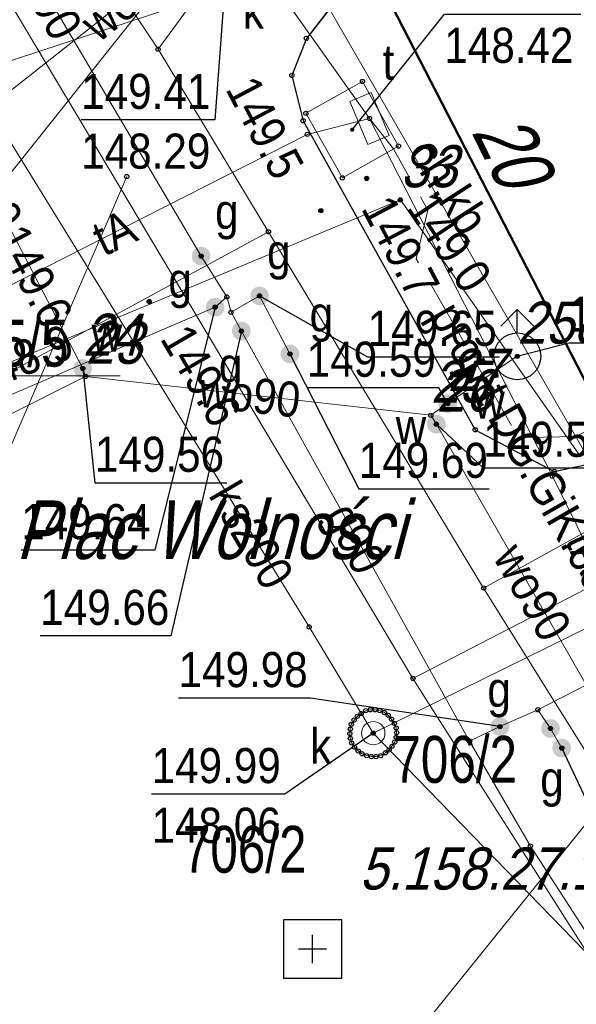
# Model space of a CAD drawing. Header units: metres. Extents: x 5551907 to 5556416, y 5709283 to 5712755.
# Tile 70 of 100: x 5554620 to 5554632, y 5710587 to 5710608. Entities that reach past the tile are written whole.
import ezdxf
from ezdxf.enums import TextEntityAlignment as Align

# ---------------------------------------------------------------- set-up
doc = ezdxf.new("R2010")
doc.units = ezdxf.units.M
for name, pattern in [('1.0_0.5', [1.5, 1, -0.5]), ('1.5_0.5', [2, 1.5, -0.5]), ('219-500', [0])]:
    doc.linetypes.add(name, pattern=pattern)
doc.layers.get('0').update_dxf_attribs({"color": 2, "lineweight": 5})
doc.styles.get("Standard").update_dxf_attribs({"font": 'Working1250', "width": 0.75})

# ---------------------------------------------------------------- blocks, each defined once
blk = doc.blocks.new('PW01')
at = {"linetype": 'Continuous', "lineweight": 13}
h = blk.add_hatch(color=0, dxfattribs=at)
edge = h.paths.add_edge_path()
edge.add_arc((0, 0), 0.045, 0, 360)
blk = doc.blocks.new('US20')
at = {"color": 0, "linetype": 'Continuous', "lineweight": 13}
for p, q in [((-0.5, -0.25), (-0.5, 0.25)), ((-0.5, 0.25), (0.5, 0.25)), ((0.5, -0.25), (0.5, 0.25)), ((-0.5, -0.25), (0.5, -0.25))]:
    blk.add_line(p, q, dxfattribs=at)
blk = doc.blocks.new('US25')
at = {"linetype": 'Continuous', "lineweight": 0}
h = blk.add_hatch(color=0, dxfattribs=at)
edge = h.paths.add_edge_path()
edge.add_arc((0, 0), 0.2, 0, 360)
blk = doc.blocks.new('US22')
at = {"color": 0, "linetype": 'Continuous', "lineweight": 13}
blk.add_circle((0, 0), 0.25, dxfattribs=at)
blk = doc.blocks.new('SUWH')
at = {"color": 0, "linetype": 'Continuous'}
for p in [(-0.354, 0.646), (0, 0.5), (0.354, 0.646)]:
    blk.add_line(p, (0, 1), dxfattribs=at)
blk.add_circle((0, 0), 0.5, dxfattribs=at)
blk = doc.blocks.new('PIKIETAW1891')
at = {"color": 0}
blk.add_circle((0, 0), 0.045, dxfattribs=at)
blk = doc.blocks.new('OSSP')
at = {"color": 0}
for p, q in [((-0.626, 0.625), (-0.626, -0.625)), ((-0.626, 0.625), (-0.626, -0.625)), ((0.624, 0.625), (-0.626, 0.625)), ((0.624, 0.625), (-0.626, 0.625)), ((0.624, -0.625), (0.624, 0.625)), ((0.624, -0.625), (0.624, 0.625)), ((0, -0.3), (0, 0.3)), ((0, -0.3), (0, 0.3)), ((0.3, 0), (-0.3, 0)), ((0.3, 0), (-0.3, 0)), ((-0.626, -0.625), (0.624, -0.625)), ((-0.626, -0.625), (0.624, -0.625))]:
    blk.add_line(p, q, dxfattribs=at)

msp = doc.modelspace()

# ---------------------------------------------------------------- linework, layer by layer
at = {"layer": '211-numer działki ewidencyjnej', "color": 0, "linetype": 'CONTINUOUS', "lineweight": 18, "flags": 128}
msp.add_lwpolyline([(5554616.71, 5710603.12), (5554618.29, 5710600.75), (5554622.041, 5710600.75)], dxfattribs=at)
at = {"layer": '218-kontur użytku gruntowego', "color": 3, "linetype": 'CONTINUOUS', "lineweight": 18, "flags": 128}
for points in [[(5554627.72, 5710608.91), (5554632.3, 5710600.02)], [(5554632.3, 5710600.02), (5554627.72, 5710608.91)]]:
    msp.add_lwpolyline(points, dxfattribs=at)
at = {"layer": '219-działka ewidencyjna', "color": 7, "linetype": '219-500', "lineweight": 18, "flags": 128}
for points in [[(5554625.57, 5710612.45), (5554617.8, 5710602.71)], [(5554627.72, 5710608.91), (5554632.3, 5710600.02)]]:
    msp.add_lwpolyline(points, dxfattribs=at)
at = {"layer": '312-budynek ewidencyjny', "color": 7, "linetype": 'CONTINUOUS', "lineweight": 50, "flags": 128}
msp.add_lwpolyline([(5554632.3, 5710600.02), (5554627.72, 5710608.91)], dxfattribs=at)
at = {"layer": 'chodnik', "color": 7, "linetype": '1.0_0.5', "lineweight": 18, "flags": 128}
msp.add_lwpolyline([(5554643.73, 5710629.27), (5554642.85, 5710629.44), (5554626.02, 5710607.96), (5554625.71, 5710607.17), (5554625.95, 5710606.2), (5554629.63, 5710599.6), (5554631.32, 5710598.71), (5554633.01, 5710599.07), (5554655.26, 5710610.85), (5554654.78, 5710611.63), (5554645.15, 5710606.66), (5554632.3, 5710600.02), (5554627.72, 5710608.91), (5554627.68, 5710609.47), (5554627.78, 5710609.91), (5554636.8, 5710620.72)], close=True, dxfattribs=at)
at = {"layer": 'jezdnia', "color": 7, "linetype": '1.5_0.5', "lineweight": 18, "flags": 128}
msp.add_lwpolyline([(5554558, 5710570.33), (5554562.14, 5710560.52), (5554562.8, 5710562.57), (5554564.32, 5710563.87), (5554575.58, 5710569.01), (5554582.72, 5710572.29), (5554586.34, 5710573.89), (5554589.82, 5710575.3), (5554593.44, 5710576.59), (5554596.7, 5710577.62), (5554600.63, 5710578.77), (5554604.29, 5710579.54), (5554607.1, 5710579.88), (5554609.83, 5710579.69), (5554612.84, 5710578.98), (5554614.07, 5710578.62), (5554615.82, 5710578.07), (5554620.44, 5710576.15), (5554626.43, 5710574.52), (5554634.22, 5710571.59), (5554644.05, 5710567.69), (5554657.36, 5710562.45), (5554676.86, 5710554.79), (5554686.94, 5710550.95), (5554700.74, 5710545.72), (5554701.94, 5710544.3), (5554701.89, 5710542.53), (5554701.56, 5710541.41), (5554707.44, 5710538.78), (5554708.55, 5710539.84), (5554708.99, 5710540.24), (5554709.69, 5710540.89), (5554710.98, 5710541.56), (5554712.5, 5710541.41), (5554720.5, 5710538.63), (5554736.78, 5710533.06), (5554749.57, 5710528.78), (5554763.55, 5710524.1), (5554766.07, 5710523.24), (5554782.69, 5710517.85), (5554796.57, 5710513.51), (5554803.14, 5710511.53), (5554825.07, 5710504.76), (5554823.27, 5710511.18), (5554815.61, 5710513.72), (5554799.99, 5710518.83), (5554799.5, 5710519.11), (5554799.2, 5710519.56), (5554798.33, 5710521.27), (5554797.28, 5710521.23), (5554795.45, 5710521.76), (5554793.69, 5710523.21), (5554792.64, 5710522.93), (5554791.5, 5710521.88), (5554790.13, 5710521.95), (5554787.1, 5710522.84), (5554785.11, 5710523.52), (5554778.56, 5710525.61), (5554774.22, 5710526.97), (5554762.58, 5710530.76), (5554751.26, 5710534.52), (5554742.89, 5710537.3), (5554729.82, 5710541.69), (5554714.25, 5710546.74), (5554710.37, 5710548.38), (5554698.78, 5710552.52), (5554689.57, 5710555.85), (5554675.18, 5710561.06), (5554672.78, 5710561.9), (5554663.58, 5710565.38), (5554657.23, 5710567.94), (5554654.48, 5710569.13), (5554649.98, 5710571.75), (5554646.71, 5710574.28), (5554643.71, 5710577.08), (5554641.01, 5710580.08), (5554638.74, 5710583.42), (5554633.75, 5710592.48), (5554633.91, 5710593.77), (5554634.91, 5710595.04), (5554633.01, 5710599.07), (5554631.32, 5710598.71), (5554629.63, 5710599.6), (5554625.95, 5710606.2), (5554625.71, 5710607.17), (5554626.02, 5710607.96), (5554642.85, 5710629.44), (5554638.66, 5710629.24), (5554632.54, 5710621.1), (5554625.82, 5710612.21), (5554623.73, 5710611.37), (5554622.02, 5710612.5), (5554609.82, 5710629.69), (5554603.83, 5710627.01), (5554609.56, 5710618.13), (5554617.52, 5710605.64), (5554618.27, 5710604.43), (5554618.94, 5710603.08), (5554618.99, 5710602.3), (5554618.71, 5710601.51), (5554617.21, 5710600.11), (5554615.15, 5710598.69), (5554603.4, 5710592.52), (5554592.29, 5710586.8), (5554591.52, 5710586.8), (5554590.85, 5710587.1), (5554590.26, 5710587.53), (5554589.28, 5710588.68), (5554580.73, 5710602.65), (5554575.05, 5710600.93), (5554584.05, 5710586.01), (5554584.47, 5710583.62), (5554582.84, 5710581.95), (5554570.69, 5710576.2), (5554558.91, 5710570.55)], close=True, dxfattribs=at)
at = {"layer": 'krawężnik', "color": 7, "linetype": 'CONTINUOUS', "lineweight": 25, "flags": 128}
msp.add_lwpolyline([(5554642.85, 5710629.44), (5554626.02, 5710607.96), (5554625.71, 5710607.17), (5554625.95, 5710606.2), (5554629.63, 5710599.6), (5554631.32, 5710598.71), (5554633.01, 5710599.07)], dxfattribs=at)
at = {"layer": 'przewód elektroenergetyczny podziemny', "color": 1, "linetype": 'CONTINUOUS', "lineweight": 18, "flags": 128}
for points in [[(5554743.5, 5710651.51), (5554730.66, 5710642.4), (5554721.73, 5710637.34), (5554709.05, 5710631.46), (5554706.29, 5710636.77), (5554691.58, 5710629.29), (5554676.4, 5710622.17), (5554643.26, 5710604.68), (5554631.88, 5710599.03), (5554628.03, 5710604.51), (5554618.42, 5710600.52), (5554598.73, 5710590.31), (5554584.04, 5710584.65), (5554571.96, 5710604.65), (5554563.95, 5710617.02), (5554555.71, 5710632), (5554544.41, 5710649.74), (5554530.65, 5710671.55), (5554500.98, 5710648.51), (5554494.46, 5710639.26)], [(5554634.93, 5710593.99), (5554626.45, 5710608.7), (5554623.91, 5710613.1), (5554620.16, 5710619.39), (5554618.85, 5710619.26), (5554615.02, 5710624.35), (5554611.62, 5710629.38)]]:
    msp.add_lwpolyline(points, dxfattribs=at)
at = {"layer": 'przewód gazowy', "color": 40, "linetype": 'CONTINUOUS', "lineweight": 18, "flags": 128}
for points in [[(5554629.51, 5710592.95), (5554630.16, 5710593.26), (5554630.97, 5710593.62), (5554634.44, 5710595.4), (5554639.75, 5710598.11), (5554641.72, 5710600.26), (5554645.29, 5710604.09), (5554645.85, 5710604.87), (5554672.38, 5710618.88), (5554682.9, 5710624.07), (5554692.93, 5710628.71), (5554707.74, 5710635.73), (5554710.51, 5710636.98), (5554712.51, 5710637.93), (5554720.95, 5710641.71), (5554728.14, 5710645.91), (5554734.06, 5710650), (5554738.66, 5710653.35), (5554741.1, 5710655.6), (5554747.26, 5710661.27), (5554758.04, 5710671.04), (5554760.74, 5710673.5), (5554761.53, 5710673.9)], [(5554619.42, 5710610.67), (5554623.77, 5710603.31), (5554624.32, 5710602.44)], [(5554589.03, 5710586.19), (5554612.16, 5710597.12), (5554624.07, 5710602.22), (5554624.32, 5710602.44)], [(5554624.32, 5710602.44), (5554624.41, 5710602.11)], [(5554624.41, 5710602.11), (5554625.02, 5710602.46), (5554625.67, 5710601.22)], [(5554624.41, 5710602.11), (5554624.63, 5710601.71), (5554629.51, 5710592.95)], [(5554630.97, 5710593.62), (5554631.24, 5710593.22), (5554631.48, 5710592.8)], [(5554629.51, 5710592.95), (5554630.81, 5710590.71), (5554633.33, 5710586.82), (5554635.89, 5710582.98), (5554638.6, 5710579.21), (5554641.36, 5710575.52), (5554643.95, 5710572.09), (5554648.15, 5710570.26), (5554648.38, 5710570.08), (5554664.78, 5710563.81), (5554669.85, 5710561.83), (5554683.11, 5710556.68), (5554686.39, 5710555.56), (5554690.85, 5710553.91), (5554705.54, 5710548.47), (5554708.34, 5710547.56), (5554714.35, 5710545.32), (5554715.95, 5710544.73), (5554718.14, 5710543.92), (5554723.22, 5710542.05), (5554743.94, 5710535.12)]]:
    msp.add_lwpolyline(points, dxfattribs=at)
at = {"layer": 'przewód kanalizacyjny', "color": 34, "linetype": 'CONTINUOUS', "lineweight": 18, "flags": 128}
for points in [[(5554592.92, 5710648.92), (5554600.74, 5710637.34), (5554605.24, 5710631.1), (5554619.77, 5710608.57), (5554628.3, 5710594.29)], [(5554627.45, 5710593.12), (5554626.08, 5710595.39), (5554618.8, 5710607.19), (5554624.27, 5710608.99), (5554629, 5710611.37)], [(5554628.3, 5710594.29), (5554648.08, 5710604.51), (5554660.72, 5710608.77)], [(5554622.18, 5710605.01), (5554611.28, 5710579.7), (5554627.32, 5710573.34), (5554648.75, 5710565.48)], [(5554627.45, 5710593.12), (5554644.25, 5710601.39), (5554645.13, 5710599.17)], [(5554628.3, 5710594.29), (5554640.08, 5710575.77), (5554643.41, 5710570.58), (5554668.65, 5710560.53), (5554677.79, 5710557.09), (5554688.04, 5710553.28), (5554705.47, 5710547.12)], [(5554642.54, 5710568.71), (5554638.14, 5710582.12), (5554627.45, 5710593.12)]]:
    msp.add_lwpolyline(points, dxfattribs=at)
at = {"layer": 'przewód telekomunikacyjny podziemny', "color": 30, "linetype": 'CONTINUOUS', "lineweight": 18, "flags": 128}
for points in [[(5554698.78, 5710716.52), (5554686.09, 5710693.48), (5554682.24, 5710686.66), (5554677.99, 5710677.81), (5554669.94, 5710666.15), (5554660.22, 5710654.17), (5554649.71, 5710643.39), (5554633.11, 5710621.71), (5554622.85, 5710607.73)], [(5554625.21, 5710603.83), (5554615.84, 5710598.75), (5554614.39, 5710600.58), (5554590.74, 5710588.29), (5554576.52, 5710611.47), (5554538.16, 5710675.96), (5554530.11, 5710671.94)], [(5554622.85, 5710607.73), (5554610.07, 5710626.86), (5554578.48, 5710672.91)], [(5554627.37, 5710606.25), (5554625.55, 5710608.81), (5554622.7, 5710613.28), (5554616.14, 5710622.48), (5554610.15, 5710630.79), (5554602.03, 5710641.49), (5554598.06, 5710646.76), (5554597.58, 5710647.49), (5554595.75, 5710650.3)], [(5554622.85, 5710607.73), (5554629.81, 5710596.22), (5554642.61, 5710575.77), (5554643.84, 5710573.06), (5554652.72, 5710569.27)], [(5554629.81, 5710596.22), (5554645.4, 5710604.82), (5554644.59, 5710606.37)], [(5554615.9, 5710600.21), (5554619.56, 5710602.62), (5554626.04, 5710605.91), (5554627.37, 5710606.25)], [(5554638.72, 5710584.84), (5554633.9, 5710593.31), (5554631.28, 5710598.61), (5554627.37, 5710606.25)]]:
    msp.add_lwpolyline(points, dxfattribs=at)
at = {"layer": 'przewód telekomunikacyjny podziemny - ob. projektowany', "color": 30, "linetype": '1.5_0.5', "lineweight": 18, "flags": 128}
msp.add_lwpolyline([(5554627.37, 5710606.25), (5554627.88, 5710605.6), (5554628.62, 5710604.29), (5554628.37, 5710603.25), (5554630.56, 5710599.43), (5554631.78, 5710599.46), (5554636.7, 5710601.87), (5554636.54, 5710602.21)], dxfattribs=at)
at = {"layer": 'przewód wodociągowy', "color": 5, "linetype": 'CONTINUOUS', "lineweight": 18, "flags": 128}
for points in [[(5554706.07, 5710631.81), (5554696.61, 5710627.74), (5554681.35, 5710620.94), (5554665.21, 5710612.71), (5554659.28, 5710609.41), (5554658.95, 5710609.2), (5554655.16, 5710607.41), (5554652.1, 5710605.4), (5554638.3, 5710597.31), (5554632.59, 5710594.3), (5554632.07, 5710594.03), (5554628.8, 5710599.72), (5554628.68, 5710599.91)], [(5554618.59, 5710605.99), (5554618.72, 5710606.08), (5554626.78, 5710612.43)], [(5554621.3, 5710600.74), (5554621.24, 5710600.91), (5554618.59, 5710605.99)], [(5554628.68, 5710599.91), (5554629.04, 5710600.16), (5554630.53, 5710601.17)], [(5554621.3, 5710600.74), (5554593.3, 5710586.7), (5554585.77, 5710583.79)], [(5554628.68, 5710599.91), (5554621.3, 5710600.74)], [(5554621.57, 5710578.05), (5554622.15, 5710578.99), (5554633.11, 5710592.56), (5554632.93, 5710593.64), (5554632.59, 5710594.3)]]:
    msp.add_lwpolyline(points, dxfattribs=at)
at = {"layer": 'rzedna-Atr2', "color": 7, "flags": 128}
for points in [[(5554624.27, 5710608.99), (5554624.06, 5710606.22), (5554621.206, 5710606.22)], [(5554627, 5710606.01), (5554628.97, 5710608.48), (5554631.887, 5710608.48)], [(5554625.02, 5710602.46), (5554627.33, 5710601.16), (5554630.152, 5710601.16)], [(5554624.07, 5710602.22), (5554622.78, 5710597.03), (5554619.926, 5710597.03)], [(5554624.63, 5710601.71), (5554623.12, 5710595.2), (5554620.33, 5710595.2)], [(5554630.53, 5710601.17), (5554631.63, 5710601.46), (5554634.42, 5710601.46)], [(5554625.67, 5710601.22), (5554627.14, 5710598.34), (5554629.93, 5710598.34)], [(5554621.24, 5710600.91), (5554621.5, 5710598.47), (5554624.322, 5710598.47)], [(5554629.04, 5710600.16), (5554628.85, 5710600.5), (5554626.028, 5710600.5)], [(5554628.8, 5710599.72), (5554629.8, 5710598.79), (5554632.622, 5710598.79)], [(5554630.16, 5710593.26), (5554626.11, 5710593.87), (5554623.288, 5710593.87)], [(5554627.45, 5710593.12), (5554625.56, 5710591.82), (5554622.712, 5710591.82)], [(5554631.48, 5710592.8), (5554632.3, 5710591.06), (5554635.122, 5710591.06)]]:
    msp.add_lwpolyline(points, dxfattribs=at)
at = {"layer": 'studnia kanalizacyjna', "color": 34, "linetype": 'CONTINUOUS', "lineweight": 18, "flags": 128}
msp.add_lwpolyline([(5554627.95, 5710593.13), (5554627.94, 5710593.03), (5554627.91, 5710592.93), (5554627.85, 5710592.84), (5554627.79, 5710592.76), (5554627.71, 5710592.7), (5554627.61, 5710592.64), (5554627.51, 5710592.62), (5554627.41, 5710592.62), (5554627.31, 5710592.64), (5554627.21, 5710592.68), (5554627.13, 5710592.74), (5554627.05, 5710592.82), (5554626.99, 5710592.91), (5554626.96, 5710593.01), (5554626.95, 5710593.11), (5554626.96, 5710593.21), (5554626.98, 5710593.31), (5554627.04, 5710593.4), (5554627.11, 5710593.48), (5554627.19, 5710593.54), (5554627.29, 5710593.6), (5554627.39, 5710593.62), (5554627.49, 5710593.62), (5554627.59, 5710593.6), (5554627.69, 5710593.56), (5554627.77, 5710593.5), (5554627.84, 5710593.42), (5554627.9, 5710593.33), (5554627.94, 5710593.23)], close=True, dxfattribs=at)
at = {"layer": 'właz do komory lub kanału', "color": 7, "linetype": 'CONTINUOUS', "lineweight": 18, "flags": 128}
msp.add_lwpolyline([(5554627.22, 5710607.04), (5554627.99, 5710605.66), (5554626.79, 5710604.98), (5554626.01, 5710606.36)], close=True, dxfattribs=at)

# ---------------------------------------------------------------- block references
at = {"layer": 'hydrant', "color": 5, "linetype": 'CONTINUOUS', "lineweight": 18}
msp.add_blockref('SUWH', (5554630.53, 5710601.17), dxfattribs=at)
at = {"layer": 'pikieta naturalna', "color": 7, "linetype": 'CONTINUOUS', "lineweight": 13}
for p in [(5554627.31, 5710604.97), (5554626.33, 5710604.28), (5554622.66, 5710602.34)]:
    msp.add_blockref('PW01', p, dxfattribs=at)
at = {"layer": 'Punkt roboczy BDOT GESUT K1', "color": 6, "linetype": 'CONTINUOUS', "lineweight": 18}
for p in [(5554626.02, 5710607.96), (5554626.02, 5710607.96), (5554626.02, 5710607.96), (5554622.85, 5710607.73), (5554622.85, 5710607.73), (5554622.85, 5710607.73), (5554625.71, 5710607.17), (5554625.71, 5710607.17), (5554625.71, 5710607.17), (5554627.22, 5710607.04), (5554626.01, 5710606.36), (5554627.37, 5710606.25), (5554627.37, 5710606.25), (5554627.37, 5710606.25), (5554627.37, 5710606.25), (5554625.95, 5710606.2), (5554625.95, 5710606.2), (5554625.95, 5710606.2), (5554626.04, 5710605.91), (5554627.99, 5710605.66), (5554622.18, 5710605.01), (5554626.79, 5710604.98), (5554627.31, 5710604.97), (5554628.03, 5710604.51), (5554628.03, 5710604.51), (5554626.33, 5710604.28), (5554625.21, 5710603.83), (5554623.77, 5710603.31), (5554623.77, 5710603.31), (5554624.32, 5710602.44), (5554624.32, 5710602.44), (5554624.32, 5710602.44), (5554625.02, 5710602.46), (5554625.02, 5710602.46), (5554622.66, 5710602.34), (5554624.07, 5710602.22), (5554624.07, 5710602.22), (5554624.41, 5710602.11), (5554624.41, 5710602.11), (5554624.41, 5710602.11), (5554624.63, 5710601.71), (5554624.63, 5710601.71), (5554625.67, 5710601.22), (5554625.67, 5710601.22), (5554630.53, 5710601.17), (5554630.53, 5710601.17), (5554630.53, 5710601.17), (5554621.24, 5710600.91), (5554621.24, 5710600.91), (5554621.24, 5710600.91), (5554621.3, 5710600.74), (5554621.3, 5710600.74), (5554621.3, 5710600.74), (5554629.04, 5710600.16), (5554629.04, 5710600.16), (5554629.04, 5710600.16), (5554628.68, 5710599.91), (5554628.68, 5710599.91), (5554628.68, 5710599.91), (5554628.8, 5710599.72), (5554628.8, 5710599.72), (5554628.8, 5710599.72), (5554629.63, 5710599.6), (5554629.63, 5710599.6), (5554629.63, 5710599.6), (5554631.32, 5710598.71), (5554631.32, 5710598.71), (5554631.32, 5710598.71), (5554631.28, 5710598.61), (5554629.81, 5710596.22), (5554629.81, 5710596.22), (5554626.08, 5710595.39), (5554628.3, 5710594.29), (5554628.3, 5710594.29), (5554628.3, 5710594.29), (5554627.39, 5710593.62), (5554627.49, 5710593.62), (5554630.97, 5710593.62), (5554630.97, 5710593.62), (5554627.04, 5710593.4), (5554627.11, 5710593.48), (5554627.19, 5710593.54), (5554627.29, 5710593.6), (5554627.59, 5710593.6), (5554627.69, 5710593.56), (5554627.77, 5710593.5), (5554627.84, 5710593.42), (5554626.96, 5710593.21), (5554626.98, 5710593.31), (5554627.9, 5710593.33), (5554627.94, 5710593.23), (5554630.16, 5710593.26), (5554630.16, 5710593.26), (5554631.24, 5710593.22), (5554631.24, 5710593.22), (5554626.95, 5710593.11), (5554626.96, 5710593.01), (5554627.45, 5710593.12), (5554627.45, 5710593.12), (5554627.45, 5710593.12), (5554627.45, 5710593.12), (5554627.94, 5710593.03), (5554627.95, 5710593.13), (5554626.99, 5710592.91), (5554627.05, 5710592.82), (5554627.85, 5710592.84), (5554627.91, 5710592.93), (5554629.51, 5710592.95), (5554629.51, 5710592.95), (5554629.51, 5710592.95), (5554631.48, 5710592.8), (5554631.48, 5710592.8), (5554627.13, 5710592.74), (5554627.21, 5710592.68), (5554627.31, 5710592.64), (5554627.41, 5710592.62), (5554627.51, 5710592.62), (5554627.61, 5710592.64), (5554627.71, 5710592.7), (5554627.79, 5710592.76), (5554630.81, 5710590.71)]:
    msp.add_blockref('PIKIETAW1891', p, dxfattribs=at)
at = {"layer": 'rzedna', "color": 30, "linetype": 'CONTINUOUS', "lineweight": 18}
msp.add_blockref('PW01', (5554627, 5710606.01), dxfattribs=at)
at = {"layer": 'rzedna', "color": 1, "linetype": 'CONTINUOUS', "lineweight": 18}
msp.add_blockref('PW01', (5554628.03, 5710604.51), dxfattribs=at)
at = {"layer": 'rzedna', "color": 40, "linetype": 'CONTINUOUS', "lineweight": 18}
for p in [(5554623.77, 5710603.31), (5554625.02, 5710602.46), (5554624.07, 5710602.22), (5554624.63, 5710601.71), (5554625.67, 5710601.22), (5554630.16, 5710593.26), (5554631.24, 5710593.22), (5554631.48, 5710592.8)]:
    msp.add_blockref('PW01', p, dxfattribs=at)
at = {"layer": 'rzedna', "color": 5, "linetype": 'CONTINUOUS', "lineweight": 18}
for p in [(5554630.53, 5710601.17), (5554621.24, 5710600.91), (5554629.04, 5710600.16), (5554628.8, 5710599.72)]:
    msp.add_blockref('PW01', p, dxfattribs=at)
at = {"layer": 'rzedna', "color": 34, "linetype": 'CONTINUOUS', "lineweight": 18}
msp.add_blockref('PW01', (5554627.45, 5710593.12), dxfattribs=at)
at = {"layer": 'szafa telekomunikacyjna lub kontener', "color": 30, "linetype": 'CONTINUOUS', "lineweight": 18, "rotation": 292.62}
msp.add_blockref('US20', (5554627.37, 5710606.25), dxfattribs=at)
at = {"layer": 'Szczegółowa osnowa geodezyjna pozioma', "color": 7, "linetype": 'CONTINUOUS', "lineweight": 18}
msp.add_blockref('OSSP', (5554626.154, 5710588.509), dxfattribs=at)
at = {"layer": 'właz do komory lub kanału - okrągły', "color": 7, "linetype": 'CONTINUOUS', "lineweight": 18}
msp.add_blockref('US22', (5554627.45, 5710593.12), dxfattribs=at)
at = {"layer": 'zasuwa lub zawór', "color": 40, "linetype": 'CONTINUOUS', "lineweight": 18}
for p in [(5554623.77, 5710603.31), (5554625.02, 5710602.46), (5554624.07, 5710602.22), (5554624.63, 5710601.71), (5554625.67, 5710601.22), (5554630.16, 5710593.26), (5554631.24, 5710593.22), (5554631.48, 5710592.8)]:
    msp.add_blockref('US25', p, dxfattribs=at)
at = {"layer": 'zasuwa lub zawór', "color": 5, "linetype": 'CONTINUOUS', "lineweight": 18}
for p in [(5554621.24, 5710600.91), (5554629.04, 5710600.16), (5554628.8, 5710599.72)]:
    msp.add_blockref('US25', p, dxfattribs=at)

# ---------------------------------------------------------------- texts
at = {"layer": '211-numer działki ewidencyjnej', "color": 7, "linetype": 'CONTINUOUS', "lineweight": 18, "width": 0.79}
for s, p in [('555/5', (5554618.29, 5710600.95)), ('706/2', (5554627.88, 5710592.06)), ('706/2', (5554623.38, 5710590.14))]:
    msp.add_text(s, height=1, dxfattribs=at).set_placement(p)
at = {"layer": '238-Punkt adresowy budynku', "color": 7, "linetype": 'CONTINUOUS', "lineweight": 25, "oblique": 15, "width": 0.79}
msp.add_text('20', height=1.25, rotation=295.973, dxfattribs=at).set_placement((5554629.86, 5710605.31), align=Align.CENTER)
at = {"layer": '994-Nazwa ulicy', "color": 7, "linetype": 'CONTINUOUS', "lineweight": 25, "oblique": 15, "width": 0.79}
msp.add_text('Plac Wolności', height=1.25, dxfattribs=at).set_placement((5554619.81, 5710596.84))
at = {"layer": 'chodnik-Atr17', "color": 7, "width": 0.9}
msp.add_text('ch.kb.', height=0.75, rotation=302.799, dxfattribs=at).set_placement((5554628.17, 5710605.51))
at = {"layer": 'pikieta naturalna-Atr2', "color": 7, "width": 0.9}
for s, rotation, p in [('149.5', 297.854, (5554624.28, 5710606.88)), ('149.7', 297.854, (5554627.18, 5710604.33)), ('149.6', 297.854, (5554619.34, 5710603.71)), ('149.6', 300.211, (5554622.88, 5710601.55))]:
    msp.add_text(s, height=0.75, rotation=rotation, dxfattribs=at).set_placement(p)
at = {"layer": 'przewód gazowy-Atr1', "color": 40, "width": 0.9}
for rotation, p in [(299.263, (5554620.2, 5710609.35)), (297.817, (5554626.72, 5710597.95))]:
    msp.add_text('g90', height=0.75, rotation=rotation, dxfattribs=at).set_placement(p, align=Align.MIDDLE_LEFT)
at = {"layer": 'przewód kanalizacyjny-Atr1', "color": 34, "width": 0.9}
msp.add_text('ks200', height=0.75, rotation=300.375, dxfattribs=at).set_placement((5554624.24, 5710598.39), align=Align.MIDDLE_LEFT)
at = {"layer": 'przewód telekomunikacyjny podziemny - ob. projektowany-Atr1', "color": 30, "width": 0.9}
msp.add_text('proj. t DG.GiK.6630.1.48.2024', height=0.75, rotation=299.825, dxfattribs=at).set_placement((5554628.96, 5710602.23), align=Align.MIDDLE_LEFT)
at = {"layer": 'przewód telekomunikacyjny podziemny-Atr1', "color": 30, "width": 0.9}
for rotation, p in [(25.578, (5554621.53, 5710603.63)), (294.917, (5554631.88, 5710597.39))]:
    msp.add_text('tA', height=0.75, rotation=rotation, dxfattribs=at).set_placement(p, align=Align.MIDDLE_LEFT)
at = {"layer": 'przewód wodociągowy-Atr1', "color": 5, "width": 0.9}
for rotation, p in [(38.232, (5554621.35, 5710608.15)), (297.548, (5554618.66, 5710605.86)), (353.583, (5554623.74, 5710600.47)), (299.886, (5554630.32, 5710597.07))]:
    msp.add_text('wo90', height=0.75, rotation=rotation, dxfattribs=at).set_placement(p, align=Align.MIDDLE_LEFT)
at = {"layer": 'Punkt roboczy BDOT GESUT K1-Atr103', "color": 6, "oblique": 15, "width": 0.9}
for s, p in [('33', (5554628.03, 5710604.51)), ('33', (5554628.03, 5710604.51)), ('258', (5554630.53, 5710601.17)), ('258', (5554630.53, 5710601.17)), ('258', (5554630.53, 5710601.17)), ('24', (5554621.24, 5710600.91)), ('24', (5554621.24, 5710600.91)), ('24', (5554621.24, 5710600.91)), ('23', (5554621.3, 5710600.74)), ('23', (5554621.3, 5710600.74)), ('23', (5554621.3, 5710600.74)), ('27', (5554629.04, 5710600.16)), ('27', (5554629.04, 5710600.16)), ('27', (5554629.04, 5710600.16)), ('25', (5554628.68, 5710599.91)), ('25', (5554628.68, 5710599.91)), ('25', (5554628.68, 5710599.91)), ('26', (5554628.8, 5710599.72)), ('26', (5554628.8, 5710599.72)), ('26', (5554628.8, 5710599.72))]:
    msp.add_text(s, height=0.9, dxfattribs=at).set_placement(p, align=Align.BOTTOM_LEFT)
at = {"layer": 'rzedna-Atr2', "color": 34, "width": 0.9}
for s, p in [('149.41', (5554621.206, 5710606.228)), ('149.99', (5554622.712, 5710591.828))]:
    msp.add_text(s, height=0.75, dxfattribs=at).set_placement(p, align=Align.BOTTOM_LEFT)
at = {"layer": 'rzedna-Atr2', "color": 1, "width": 0.9}
msp.add_text('149.0', height=0.75, rotation=303.856, dxfattribs=at).set_placement((5554628.14, 5710604.34))
at = {"layer": 'rzedna-Atr2', "color": 5, "width": 0.9}
for s, p in [('149.69', (5554631.63, 5710601.468)), ('149.59', (5554626.028, 5710600.508)), ('149.59', (5554629.8, 5710598.798)), ('149.56', (5554621.5, 5710598.478))]:
    msp.add_text(s, height=0.75, dxfattribs=at).set_placement(p, align=Align.BOTTOM_LEFT)
at = {"layer": 'rzedna-Atr2', "color": 40, "width": 0.9}
for s, p in [('149.65', (5554627.33, 5710601.168)), ('149.69', (5554627.14, 5710598.348)), ('149.64', (5554619.926, 5710597.038)), ('149.66', (5554620.33, 5710595.208)), ('149.98', (5554623.288, 5710593.878))]:
    msp.add_text(s, height=0.75, dxfattribs=at).set_placement(p, align=Align.BOTTOM_LEFT)
at = {"layer": 'rzedna-Atr2', "color": 1, "width": 0.9}
msp.add_text('148.9', height=0.75, rotation=21.259, dxfattribs=at).set_placement((5554618.87, 5710600.71), align=Align.MIDDLE_LEFT)
at = {"layer": 'rzedna-Atr3', "color": 30, "width": 0.9}
msp.add_text('148.42', height=0.75, dxfattribs=at).set_placement((5554628.97, 5710607.213), align=Align.BOTTOM_LEFT)
at = {"layer": 'rzedna-Atr3', "color": 34, "width": 0.9}
for s, p in [('148.29', (5554621.206, 5710604.952)), ('148.06', (5554622.712, 5710590.553))]:
    msp.add_text(s, height=0.75, dxfattribs=at).set_placement(p, align=Align.BOTTOM_LEFT)
at = {"layer": 'szafa telekomunikacyjna lub kontener-Atr17', "color": 30, "width": 0.9}
msp.add_text('t', height=0.75, dxfattribs=at).set_placement((5554627.65, 5710607.08))
at = {"layer": 'Szczegółowa osnowa geodezyjna pozioma-Atr103', "color": 7, "oblique": 15, "width": 0.9}
msp.add_text('5.158.27.1.11840', height=0.9, dxfattribs=at).set_placement((5554627.154, 5710589.509), align=Align.BOTTOM_LEFT)
at = {"layer": 'właz do komory lub kanału - okrągły-Atr17', "color": 7, "width": 0.9}
for p in [(5554624.66, 5710608.17), (5554626.1, 5710592.47)]:
    msp.add_text('k', height=0.75, dxfattribs=at).set_placement(p)
at = {"layer": 'zasuwa lub zawór-Atr17', "color": 40, "width": 0.9}
for p in [(5554624.07, 5710603.89), (5554625.18, 5710603.03), (5554623.07, 5710602.42), (5554626.09, 5710601.7), (5554624.15, 5710600.61), (5554629.89, 5710593.68), (5554631.02, 5710591.77)]:
    msp.add_text('g', height=0.75, dxfattribs=at).set_placement(p)
at = {"layer": 'zasuwa lub zawór-Atr17', "color": 5, "width": 0.9}
for p in [(5554621.43, 5710601.27), (5554629.61, 5710599.84), (5554627.93, 5710599.3)]:
    msp.add_text('w', height=0.75, dxfattribs=at).set_placement(p)

doc.saveas('drawing.dxf')
